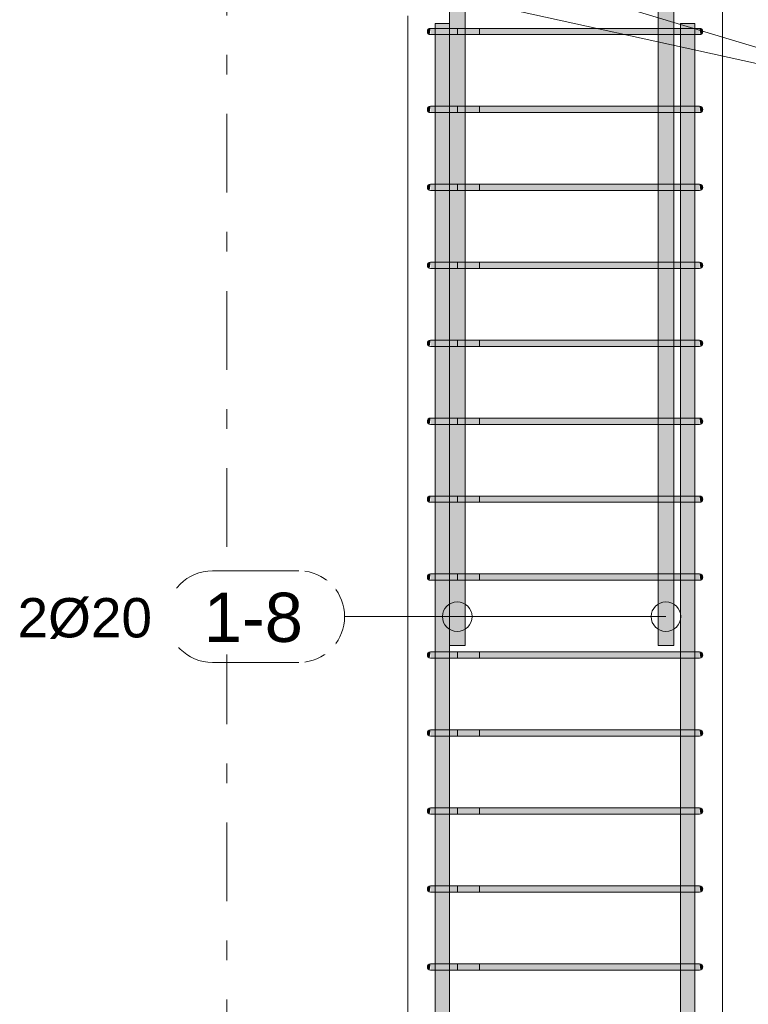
# Model space of a CAD drawing. Header units: millimetres. Extents: x 4307 to 42792, y 1610 to 10025.
# Tile 254 of 256: x 40584 to 41510, y 4364 to 5615. Entities that reach past the tile are written whole.
import ezdxf

# ---------------------------------------------------------------- set-up
doc = ezdxf.new("R2010")
doc.units = ezdxf.units.MM
doc.linetypes.add('Čára osnovy', pattern=[225, 100, -50, 25, -50])
for name, color, linetype, lineweight in [('S-COLS', 52, 'Continuous', 9), ('S-GRID', 1, 'Continuous', 5), ('S-RBAR', 171, 'Continuous', 5), ('S-RBAR-IDEN', 171, 'Continuous', 5)]:
    doc.layers.add(name, color=color, linetype=linetype, lineweight=lineweight)
doc.styles.add('Arial', font='arial.ttf', dxfattribs={"height": 50})
doc.styles.add('Arial_1', font='arial.ttf', dxfattribs={"height": 62.5})

# ---------------------------------------------------------------- blocks, each defined once
blk = doc.blocks.new('Popisek výztuže - _Typ_ množství_LEVÝ-573731-V3')
at = {"layer": 'S-RBAR-IDEN'}
for p, q in [((5555.8, 9108.9), (5446.1, 9108.9)), ((5446.1, 8992.5), (5555.8, 8992.5))]:
    blk.add_line(p, q, dxfattribs=at)
for centre, start, end in [((5446.1, 9050.7), 90, 270), ((5555.8, 9050.7), 277.6434, 82.3566)]:
    blk.add_arc(centre, 58.2, start, end, dxfattribs=at)

msp = doc.modelspace()

# ---------------------------------------------------------------- hatches: boundary and pattern name
at = {"layer": 'S-RBAR'}
h = msp.add_hatch(color=7, dxfattribs=at)
h.paths.add_polyline_path([(41130.4, 4820), (41150.4, 4820), (41150.4, 4903), (41130.4, 4903), (41130.4, 4848.9)])
h.paths.add_polyline_path([(41130.4, 4911), (41150.4, 4911), (41150.4, 5002), (41130.4, 5002), (41130.4, 4939.5)])
h.paths.add_polyline_path([(41130.4, 5010), (41150.4, 5010), (41150.4, 5101), (41130.4, 5101), (41130.4, 5030)])
h.paths.add_polyline_path([(41130.4, 5109), (41150.4, 5109), (41150.4, 5200), (41130.4, 5200), (41130.4, 5120.5)])
h.paths.add_polyline_path([(41130.4, 5208), (41150.4, 5208), (41150.4, 5299), (41130.4, 5299), (41130.4, 5211)])
h.paths.add_polyline_path([(41130.4, 5307), (41150.4, 5307), (41150.4, 5398), (41130.4, 5398), (41130.4, 5331.7)])
h.paths.add_polyline_path([(41150.4, 5406), (41150.4, 5497), (41130.4, 5497), (41130.4, 5406)])
h.paths.add_polyline_path([(41150.4, 5505), (41150.4, 5596), (41130.4, 5596), (41130.4, 5505)])
h.paths.add_polyline_path([(41150.4, 5604), (41150.4, 5645), (41130.4, 5645), (41130.4, 5604)])
h.paths.add_polyline_path([(41150.4, 5655), (41150.4, 5680.3), (41130.4, 5680.3), (41130.4, 5655)])
h.paths.add_polyline_path([(41130.4, 5705.3), (41150.4, 5705.3), (41150.4, 5782.8), (41130.4, 5782.8)])
h.paths.add_polyline_path([(41130.4, 5807.8), (41150.4, 5807.8), (41150.4, 5835), (41130.4, 5835), (41130.4, 5814.5)])
h.paths.add_polyline_path([(41130.4, 5845), (41150.4, 5845), (41150.4, 5916), (41130.4, 5916), (41130.4, 5874.9)])
h.paths.add_polyline_path([(41130.4, 5924), (41150.4, 5924), (41150.4, 6016), (41130.4, 6016), (41130.4, 5935.2)])
h.paths.add_polyline_path([(41150.4, 6024), (41150.4, 6116), (41130.4, 6116), (41130.4, 6024)])
h.paths.add_polyline_path([(41130.4, 6124), (41150.4, 6124), (41150.4, 6216), (41130.4, 6216), (41130.4, 6146.5)])
h.paths.add_polyline_path([(41150.4, 6224), (41150.4, 6316), (41130.4, 6316), (41130.4, 6224)])
h.paths.add_polyline_path([(41130.4, 6324), (41150.4, 6324), (41150.4, 6416), (41130.4, 6416), (41130.4, 6327.5)])
h.paths.add_polyline_path([(41130.4, 6424), (41150.4, 6424), (41150.4, 6516), (41130.4, 6516), (41130.4, 6448.2)])
h.paths.add_polyline_path([(41130.4, 6524), (41150.4, 6524), (41150.4, 6616), (41130.4, 6616), (41130.4, 6538.7)])
h.paths.add_polyline_path([(41150.4, 6624), (41150.4, 6670), (41130.4, 6670), (41130.4, 6624)])
h = msp.add_hatch(color=7, dxfattribs=at)
h.paths.add_polyline_path([(41415.6, 4820), (41415.6, 4903), (41395.6, 4903), (41395.6, 4820), (41415.6, 4820)])
h.paths.add_polyline_path([(41415.6, 4911), (41415.6, 5002), (41395.6, 5002), (41395.6, 4911), (41415.6, 4911)])
h.paths.add_polyline_path([(41395.6, 5010), (41415.6, 5010), (41415.6, 5101), (41395.6, 5101), (41395.6, 5090.3)])
h.paths.add_polyline_path([(41415.6, 5109), (41415.6, 5109), (41415.6, 5200), (41395.6, 5200), (41395.6, 5109)])
h.paths.add_polyline_path([(41415.6, 5208), (41415.6, 5208), (41415.6, 5299), (41395.6, 5299), (41395.6, 5208)])
h.paths.add_polyline_path([(41395.6, 5307), (41415.6, 5307), (41415.6, 5398), (41395.6, 5398), (41395.6, 5331.7)])
h.paths.add_polyline_path([(41395.6, 5406), (41415.6, 5406), (41415.6, 5497), (41395.6, 5497)])
h.paths.add_polyline_path([(41415.6, 5505), (41415.6, 5505), (41415.6, 5596), (41395.6, 5596), (41395.6, 5505)])
h.paths.add_polyline_path([(41395.6, 5604), (41415.6, 5604), (41415.6, 5645), (41395.6, 5645)])
h.paths.add_polyline_path([(41395.6, 5655), (41415.6, 5655), (41415.6, 5680.3), (41395.6, 5680.3)])
h.paths.add_polyline_path([(41415.6, 5705.3), (41415.6, 5705.3), (41415.6, 5782.8), (41395.6, 5782.8), (41395.6, 5705.3)])
h.paths.add_polyline_path([(41415.6, 5807.8), (41415.6, 5807.8), (41415.6, 5835), (41395.6, 5835), (41395.6, 5807.8)])
h.paths.add_polyline_path([(41395.6, 5845), (41415.6, 5845), (41415.6, 5916), (41395.6, 5916)])
h.paths.add_polyline_path([(41395.6, 5924), (41415.6, 5924), (41415.6, 6016), (41395.6, 6016)])
h.paths.add_polyline_path([(41395.6, 6024), (41415.6, 6024), (41415.6, 6116), (41395.6, 6116), (41395.6, 6055.9)])
h.paths.add_polyline_path([(41395.6, 6124), (41415.6, 6124), (41415.6, 6216), (41395.6, 6216)])
h.paths.add_polyline_path([(41415.6, 6224), (41415.6, 6316), (41395.6, 6316), (41395.6, 6224), (41415.6, 6224)])
h.paths.add_polyline_path([(41415.6, 6324), (41415.6, 6324), (41415.6, 6416), (41395.6, 6416), (41395.6, 6324)])
h.paths.add_polyline_path([(41415.6, 6424), (41415.6, 6424), (41415.6, 6516), (41395.6, 6516), (41395.6, 6424)])
h.paths.add_polyline_path([(41395.6, 6524), (41415.6, 6524), (41415.6, 6616), (41395.6, 6616), (41395.6, 6538.7)])
h.paths.add_polyline_path([(41415.6, 6624), (41415.6, 6670), (41395.6, 6670), (41395.6, 6624), (41415.6, 6624)])
for points in [[(41105.3, 5596.1), (41106.4, 5604), (41104.4, 5603.5), (41102.9, 5602), (41102.4, 5600), (41102.9, 5598), (41104.4, 5596.5)], [(41118.7, 5596), (41126.4, 5596), (41126.4, 5604), (41106.4, 5604), (41106.4, 5596), (41115.5, 5596)], [(41126.4, 5596), (41428.4, 5596), (41428.4, 5604), (41126.4, 5604), (41126.4, 5603.3)], [(41447.6, 5596), (41448.4, 5596.1), (41448.4, 5604), (41428.4, 5604), (41428.4, 5596), (41446.9, 5596)], [(41449.4, 5596.1), (41450.4, 5596.5), (41451.8, 5598), (41452.4, 5600), (41451.8, 5602), (41450.4, 5603.5), (41448.4, 5604), (41449, 5599)], [(41105.3, 5497.1), (41106.4, 5505), (41104.4, 5504.5), (41102.9, 5503), (41102.4, 5501), (41102.9, 5499), (41104.4, 5497.5)], [(41107.9, 5497), (41126.4, 5497), (41126.4, 5505), (41106.4, 5505), (41106.4, 5497), (41107.1, 5497)], [(41415.6, 5497), (41428.4, 5497), (41428.4, 5505), (41126.4, 5505), (41126.4, 5497), (41240.9, 5497)], [(41446.9, 5497), (41448.4, 5497.1), (41448.4, 5505), (41428.4, 5505), (41428.4, 5497), (41444.7, 5497)], [(41449.4, 5497.1), (41450.4, 5497.5), (41451.8, 5499), (41452.4, 5501), (41451.8, 5503), (41450.4, 5504.5), (41448.4, 5505), (41449, 5500)], [(41105.3, 5398.1), (41106.4, 5406), (41104.4, 5405.5), (41102.9, 5404), (41102.4, 5402), (41102.9, 5400), (41104.4, 5398.5)], [(41107.9, 5398), (41126.4, 5398), (41126.4, 5406), (41106.4, 5406), (41106.4, 5398), (41107.1, 5398)], [(41415.6, 5398), (41428.4, 5398), (41428.4, 5406), (41126.4, 5406), (41126.4, 5398), (41240.9, 5398)], [(41446.9, 5398), (41448.4, 5398.1), (41448.4, 5406), (41428.4, 5406), (41428.4, 5398), (41444.7, 5398)], [(41449.4, 5398.1), (41450.4, 5398.5), (41451.8, 5400), (41452.4, 5402), (41451.8, 5404), (41450.4, 5405.5), (41448.4, 5406), (41449, 5401)], [(41105.3, 5299.1), (41106.4, 5307), (41104.4, 5306.4), (41102.9, 5305), (41102.4, 5303), (41102.9, 5301), (41104.4, 5299.5)], [(41112.2, 5299), (41126.4, 5299), (41126.4, 5307), (41106.4, 5307), (41106.4, 5299), (41110.1, 5299)], [(41126.4, 5299), (41428.4, 5299), (41428.4, 5307), (41126.4, 5307), (41126.4, 5301.6)], [(41428.4, 5299), (41448.4, 5299.1), (41448.4, 5307), (41428.4, 5307), (41428.4, 5301.6)], [(41449.4, 5299.1), (41450.4, 5299.5), (41452.1, 5301.6), (41452.4, 5303), (41451.8, 5305), (41450.4, 5306.4), (41448.4, 5307), (41449.1, 5301.6)], [(41105.3, 5200.1), (41106.4, 5208), (41104.4, 5207.4), (41102.9, 5206), (41102.4, 5204), (41102.9, 5202), (41104.4, 5200.5)], [(41107.9, 5200), (41126.4, 5200), (41126.4, 5208), (41106.4, 5208), (41106.4, 5200), (41107.1, 5200)], [(41415.6, 5200), (41428.4, 5200), (41428.4, 5208), (41126.4, 5208), (41126.4, 5200), (41240.9, 5200)], [(41446.9, 5200), (41448.4, 5200.1), (41448.4, 5208), (41428.4, 5208), (41428.4, 5200), (41444.7, 5200)], [(41449.4, 5200.1), (41450.4, 5200.5), (41451.8, 5202), (41452.4, 5204), (41451.8, 5206), (41450.4, 5207.4), (41448.4, 5208), (41449, 5202.9)], [(41105.3, 5101.1), (41106.4, 5109), (41104.4, 5108.4), (41102.9, 5107), (41102.4, 5105), (41102.9, 5103), (41104.4, 5101.5)], [(41107.9, 5101), (41126.4, 5101), (41126.4, 5109), (41106.4, 5109), (41106.4, 5101), (41107.1, 5101)], [(41415.6, 5101), (41428.4, 5101), (41428.4, 5109), (41126.4, 5109), (41126.4, 5101), (41240.9, 5101)], [(41446.9, 5101), (41448.4, 5101.1), (41448.4, 5109), (41428.4, 5109), (41428.4, 5101), (41444.7, 5101)], [(41449.4, 5101.1), (41450.4, 5101.5), (41451.8, 5103), (41452.4, 5105), (41451.8, 5107), (41450.4, 5108.4), (41448.4, 5109), (41449, 5103.9)], [(41105.3, 5002.1), (41106.4, 5010), (41104.4, 5009.4), (41102.9, 5008), (41102.4, 5006), (41102.9, 5004), (41104.4, 5002.5)], [(41107.9, 5002), (41126.4, 5002), (41126.4, 5010), (41106.4, 5010), (41106.4, 5002), (41107.1, 5002)], [(41415.6, 5002), (41428.4, 5002), (41428.4, 5010), (41126.4, 5010), (41126.4, 5002), (41240.9, 5002)], [(41446.9, 5002), (41448.4, 5002.1), (41448.4, 5010), (41428.4, 5010), (41428.4, 5002), (41444.7, 5002)], [(41449.4, 5002.1), (41450.4, 5002.5), (41451.8, 5004), (41452.4, 5006), (41451.8, 5008), (41450.4, 5009.4), (41448.4, 5010), (41449, 5004.9)], [(41105.3, 4903.1), (41106.4, 4911), (41104.4, 4910.4), (41102.9, 4909), (41102.4, 4907), (41102.9, 4905), (41104.4, 4903.5)], [(41110.1, 4903), (41126.4, 4903), (41126.4, 4911), (41106.4, 4911), (41106.4, 4903), (41109.9, 4903)], [(41126.4, 4903), (41428.4, 4903), (41428.4, 4911), (41126.4, 4911), (41126.4, 4909.3)], [(41447.6, 4903), (41448.4, 4903.1), (41448.4, 4911), (41428.4, 4911), (41428.4, 4903), (41446.9, 4903)], [(41449.4, 4903.1), (41450.4, 4903.5), (41451.8, 4905), (41452.4, 4907), (41451.8, 4909), (41450.4, 4910.4), (41448.4, 4911), (41449, 4905.9)], [(41105.3, 4804.1), (41106.4, 4812), (41104.4, 4811.4), (41102.9, 4810), (41102.4, 4808), (41102.9, 4806), (41104.4, 4804.5)], [(41107.9, 4804), (41126.4, 4804), (41126.4, 4812), (41106.4, 4812), (41106.4, 4804), (41107.1, 4804)], [(41415.6, 4804), (41428.4, 4804), (41428.4, 4812), (41126.4, 4812), (41126.4, 4804), (41240.9, 4804)], [(41446.9, 4804), (41448.4, 4804.1), (41448.4, 4812), (41428.4, 4812), (41428.4, 4804), (41444.7, 4804)], [(41449.4, 4804.1), (41450.4, 4804.5), (41451.8, 4806), (41452.4, 4808), (41451.8, 4810), (41450.4, 4811.4), (41448.4, 4812), (41449, 4806.9)], [(41105.3, 4705.1), (41106.4, 4712.9), (41104.4, 4712.4), (41102.9, 4710.9), (41102.4, 4708.9), (41102.9, 4706.9), (41104.4, 4705.5)], [(41107.9, 4704.9), (41126.4, 4704.9), (41126.4, 4712.9), (41106.4, 4712.9), (41106.4, 4704.9), (41107.1, 4704.9)], [(41415.6, 4704.9), (41428.4, 4704.9), (41428.4, 4712.9), (41126.4, 4712.9), (41126.4, 4704.9), (41240.9, 4704.9)], [(41446.9, 4704.9), (41448.4, 4705.1), (41448.4, 4712.9), (41428.4, 4712.9), (41428.4, 4704.9), (41444.7, 4704.9)], [(41449.4, 4705.1), (41450.4, 4705.5), (41451.8, 4706.9), (41452.4, 4708.9), (41451.8, 4710.9), (41450.4, 4712.4), (41448.4, 4712.9), (41449, 4707.9)], [(41105.3, 4606.1), (41106.4, 4613.9), (41104.4, 4613.4), (41102.9, 4611.9), (41102.4, 4609.9), (41102.9, 4607.9), (41104.4, 4606.5)], [(41107.9, 4605.9), (41126.4, 4605.9), (41126.4, 4613.9), (41106.4, 4613.9), (41106.4, 4605.9), (41107.1, 4605.9)], [(41126.4, 4605.9), (41428.4, 4605.9), (41428.4, 4613.9), (41126.4, 4613.9), (41126.4, 4607.5)], [(41428.4, 4605.9), (41448.4, 4606.1), (41448.4, 4613.9), (41428.4, 4613.9), (41428.4, 4607.5)], [(41449.4, 4606.1), (41450.4, 4606.5), (41451.8, 4607.9), (41452.4, 4609.9), (41451.8, 4611.9), (41450.4, 4613.4), (41448.4, 4613.9), (41449.2, 4607.5)], [(41105.3, 4507.1), (41106.4, 4514.9), (41104.4, 4514.4), (41102.9, 4512.9), (41102.4, 4510.9), (41102.9, 4508.9), (41104.4, 4507.5)], [(41107.9, 4506.9), (41126.4, 4506.9), (41126.4, 4514.9), (41106.4, 4514.9), (41106.4, 4506.9), (41107.1, 4506.9)], [(41415.6, 4506.9), (41428.4, 4506.9), (41428.4, 4514.9), (41126.4, 4514.9), (41126.4, 4506.9), (41240.9, 4506.9)], [(41446.9, 4506.9), (41448.4, 4507.1), (41448.4, 4514.9), (41428.4, 4514.9), (41428.4, 4506.9), (41444.7, 4506.9)], [(41449.4, 4507.1), (41450.4, 4507.5), (41451.8, 4508.9), (41452.4, 4510.9), (41451.8, 4512.9), (41450.4, 4514.4), (41448.4, 4514.9), (41449, 4509.9)], [(41105.3, 4408.1), (41106.4, 4415.9), (41104.4, 4415.4), (41102.9, 4413.9), (41102.4, 4411.9), (41102.9, 4409.9), (41104.4, 4408.5)], [(41107.9, 4407.9), (41126.4, 4407.9), (41126.4, 4415.9), (41106.4, 4415.9), (41106.4, 4407.9), (41107.1, 4407.9)], [(41415.6, 4407.9), (41428.4, 4407.9), (41428.4, 4415.9), (41126.4, 4415.9), (41126.4, 4407.9), (41240.9, 4407.9)], [(41446.9, 4407.9), (41448.4, 4408.1), (41448.4, 4415.9), (41428.4, 4415.9), (41428.4, 4407.9), (41444.7, 4407.9)], [(41449.4, 4408.1), (41450.4, 4408.5), (41451.8, 4409.9), (41452.4, 4411.9), (41451.8, 4413.9), (41450.4, 4415.4), (41448.4, 4415.9), (41449, 4410.9)]]:
    msp.add_hatch(color=7, dxfattribs=at).paths.add_polyline_path(points)
h = msp.add_hatch(color=7, dxfattribs=at)
h.paths.add_polyline_path([(41112.4, 2610), (41130.4, 2610), (41130.4, 2625.8), (41112.4, 2625.8), (41112.4, 2616)])
h.paths.add_polyline_path([(41112.4, 2633.8), (41130.4, 2633.8), (41130.4, 2724.8), (41112.4, 2724.8), (41112.4, 2646.2)])
h.paths.add_polyline_path([(41112.4, 2732.8), (41130.4, 2732.8), (41130.4, 2823.8), (41112.4, 2823.8), (41112.4, 2736.7)])
h.paths.add_polyline_path([(41130.4, 2831.8), (41130.4, 2922.8), (41112.4, 2922.8), (41112.4, 2831.8), (41126.4, 2831.8)])
h.paths.add_polyline_path([(41112.4, 2930.8), (41130.4, 2930.8), (41130.4, 3021.8), (41112.4, 3021.8), (41112.4, 2947.9)])
h.paths.add_polyline_path([(41112.4, 3029.8), (41130.4, 3029.8), (41130.4, 3120.8), (41112.4, 3120.8), (41112.4, 3038.5)])
h.paths.add_polyline_path([(41112.4, 3128.8), (41130.4, 3129), (41130.4, 3219.9), (41112.4, 3219.9), (41112.4, 3129)])
h.paths.add_polyline_path([(41112.4, 3227.9), (41130.4, 3227.9), (41130.4, 3318.9), (41112.4, 3318.9), (41112.4, 3249.7)])
h.paths.add_polyline_path([(41112.4, 3326.9), (41130.4, 3326.9), (41130.4, 3417.9), (41112.4, 3417.9), (41112.4, 3340.2)])
h.paths.add_polyline_path([(41112.4, 3425.9), (41130.4, 3425.9), (41130.4, 3516.9), (41112.4, 3516.9), (41112.4, 3430.7)])
h.paths.add_polyline_path([(41126.4, 3524.9), (41130.4, 3524.9), (41130.4, 3615.9), (41112.4, 3615.9), (41112.4, 3524.9), (41122.6, 3524.9)])
h.paths.add_polyline_path([(41112.4, 3623.9), (41130.4, 3623.9), (41130.4, 3714.9), (41112.4, 3714.9), (41112.4, 3642)])
h.paths.add_polyline_path([(41112.4, 3722.9), (41130.4, 3722.9), (41130.4, 3813.9), (41112.4, 3813.9), (41112.4, 3732.5)])
h.paths.add_polyline_path([(41118.7, 3821.9), (41130.4, 3821.9), (41130.4, 3912.9), (41112.4, 3912.9), (41112.4, 3821.9), (41115.5, 3821.9)])
h.paths.add_polyline_path([(41130.4, 3920.9), (41130.4, 4011.9), (41112.4, 4011.9), (41112.4, 3920.9), (41126.4, 3920.9)])
h.paths.add_polyline_path([(41112.4, 4019.9), (41130.4, 4019.9), (41130.4, 4110.9), (41112.4, 4110.9), (41112.4, 4034.2)])
h.paths.add_polyline_path([(41112.4, 4118.9), (41130.4, 4118.9), (41130.4, 4209.9), (41112.4, 4209.9), (41112.4, 4124.8)])
h.paths.add_polyline_path([(41126.4, 4217.9), (41130.4, 4217.9), (41130.4, 4308.9), (41112.4, 4308.9), (41112.4, 4217.9), (41122.6, 4217.9)])
h.paths.add_polyline_path([(41112.4, 4316.9), (41130.4, 4316.9), (41130.4, 4407.9), (41112.4, 4407.9), (41112.4, 4336)])
h.paths.add_polyline_path([(41112.4, 4415.9), (41130.4, 4415.9), (41130.4, 4506.9), (41112.4, 4506.9), (41112.4, 4426.5)])
h.paths.add_polyline_path([(41118.7, 4514.9), (41130.4, 4514.9), (41130.4, 4605.9), (41112.4, 4605.9), (41112.4, 4514.9), (41115.5, 4514.9)])
h.paths.add_polyline_path([(41130.4, 4613.9), (41130.4, 4704.9), (41112.4, 4704.9), (41112.4, 4613.9), (41126.4, 4613.9)])
h.paths.add_polyline_path([(41112.4, 4712.9), (41130.4, 4712.9), (41130.4, 4804), (41112.4, 4804), (41112.4, 4728.2)])
h.paths.add_polyline_path([(41118.7, 4812), (41130.4, 4812), (41130.4, 4903), (41112.4, 4903), (41112.4, 4812), (41115.5, 4812)])
h.paths.add_polyline_path([(41130.4, 4911), (41130.4, 5002), (41112.4, 5002), (41112.4, 4911), (41126.4, 4911)])
h.paths.add_polyline_path([(41112.4, 5010), (41130.4, 5010), (41130.4, 5101), (41112.4, 5101), (41112.4, 5030)])
h.paths.add_polyline_path([(41112.4, 5109), (41130.4, 5109), (41130.4, 5200), (41112.4, 5200), (41112.4, 5120.5)])
h.paths.add_polyline_path([(41118.7, 5208), (41130.4, 5208), (41130.4, 5299), (41112.4, 5299), (41112.4, 5208), (41115.5, 5208)])
h.paths.add_polyline_path([(41130.4, 5307), (41130.4, 5398), (41112.4, 5398), (41112.4, 5307), (41126.4, 5307)])
h.paths.add_polyline_path([(41112.4, 5406), (41130.4, 5406), (41130.4, 5497), (41112.4, 5497), (41112.4, 5422.3)])
h.paths.add_polyline_path([(41112.4, 5505), (41130.4, 5505), (41130.4, 5596), (41112.4, 5596), (41112.4, 5512.8)])
h.paths.add_polyline_path([(41130.4, 5604), (41130.4, 5610), (41112.4, 5610), (41112.4, 5604), (41126.4, 5604)])
h = msp.add_hatch(color=7, dxfattribs=at)
h.paths.add_polyline_path([(41424.3, 2610), (41442.3, 2610), (41442.3, 2625.8), (41424.3, 2625.8), (41424.3, 2616)])
h.paths.add_polyline_path([(41439.3, 2633.8), (41442.3, 2633.8), (41442.3, 2724.8), (41424.3, 2724.8), (41424.3, 2633.8), (41436, 2633.8)])
h.paths.add_polyline_path([(41439.3, 2732.8), (41442.3, 2732.8), (41442.3, 2823.8), (41424.3, 2823.8), (41424.3, 2732.8), (41436, 2732.8)])
h.paths.add_polyline_path([(41439.3, 2831.8), (41442.3, 2831.8), (41442.3, 2922.8), (41424.3, 2922.8), (41424.3, 2831.8), (41436, 2831.8)])
h.paths.add_polyline_path([(41439.3, 2930.8), (41442.3, 2930.8), (41442.3, 3021.8), (41424.3, 3021.8), (41424.3, 2930.8), (41436, 2930.8)])
h.paths.add_polyline_path([(41439.3, 3029.8), (41442.3, 3029.8), (41442.3, 3120.8), (41424.3, 3120.8), (41424.3, 3029.8), (41436, 3029.8)])
h.paths.add_polyline_path([(41439.3, 3128.8), (41442.3, 3128.8), (41442.3, 3219.9), (41424.3, 3219.9), (41424.3, 3128.8), (41436, 3128.8)])
h.paths.add_polyline_path([(41439.3, 3227.9), (41442.3, 3227.9), (41442.3, 3318.9), (41424.3, 3318.9), (41424.3, 3227.9), (41436, 3227.9)])
h.paths.add_polyline_path([(41439.3, 3326.9), (41442.3, 3326.9), (41442.3, 3417.9), (41424.3, 3417.9), (41424.3, 3326.9), (41436, 3326.9)])
h.paths.add_polyline_path([(41439.3, 3425.9), (41442.3, 3425.9), (41442.3, 3516.9), (41424.3, 3516.9), (41424.3, 3425.9), (41436, 3425.9)])
h.paths.add_polyline_path([(41424.3, 3524.9), (41442.3, 3524.9), (41442.3, 3615.9), (41424.3, 3615.9), (41424.3, 3581.6)])
h.paths.add_polyline_path([(41439.3, 3623.9), (41442.3, 3623.9), (41442.3, 3714.9), (41424.3, 3714.9), (41424.3, 3623.9), (41436, 3623.9)])
h.paths.add_polyline_path([(41439.3, 3722.9), (41442.3, 3722.9), (41442.3, 3813.9), (41424.3, 3813.9), (41424.3, 3722.9), (41436, 3722.9)])
h.paths.add_polyline_path([(41439.3, 3821.9), (41442.3, 3821.9), (41442.3, 3912.9), (41424.3, 3912.9), (41424.3, 3821.9), (41436, 3821.9)])
h.paths.add_polyline_path([(41424.3, 3920.9), (41442.3, 3920.9), (41442.3, 4011.9), (41424.3, 4011.9), (41424.3, 3943.7)])
h.paths.add_polyline_path([(41439.3, 4019.9), (41442.3, 4019.9), (41442.3, 4110.9), (41424.3, 4110.9), (41424.3, 4019.9), (41436, 4019.9)])
h.paths.add_polyline_path([(41436, 4118.9), (41442.3, 4118.9), (41442.3, 4209.9), (41424.3, 4209.9), (41424.3, 4118.9), (41432.2, 4118.9)])
h.paths.add_polyline_path([(41424.3, 4217.9), (41442.3, 4217.9), (41442.3, 4308.9), (41424.3, 4308.9), (41424.3, 4245.4)])
h.paths.add_polyline_path([(41439.3, 4316.9), (41442.3, 4316.9), (41442.3, 4407.9), (41424.3, 4407.9), (41424.3, 4316.9), (41436, 4316.9)])
h.paths.add_polyline_path([(41439.3, 4415.9), (41442.3, 4415.9), (41442.3, 4506.9), (41424.3, 4506.9), (41424.3, 4415.9), (41436, 4415.9)])
h.paths.add_polyline_path([(41439.3, 4514.9), (41442.3, 4514.9), (41442.3, 4605.9), (41424.3, 4605.9), (41424.3, 4514.9), (41436, 4514.9)])
h.paths.add_polyline_path([(41424.3, 4613.9), (41442.3, 4613.9), (41442.3, 4704.9), (41424.3, 4704.9), (41424.3, 4637.7)])
h.paths.add_polyline_path([(41439.3, 4712.9), (41442.3, 4712.9), (41442.3, 4804), (41424.3, 4804), (41424.3, 4712.9), (41436, 4712.9)])
h.paths.add_polyline_path([(41439.3, 4812), (41442.3, 4812), (41442.3, 4903), (41424.3, 4903), (41424.3, 4812), (41436, 4812)])
h.paths.add_polyline_path([(41428.4, 4911), (41442.3, 4911), (41442.3, 5002), (41424.3, 5002), (41424.3, 4911)])
h.paths.add_polyline_path([(41439.3, 5010), (41442.3, 5010), (41442.3, 5101), (41424.3, 5101), (41424.3, 5010), (41436, 5010)])
h.paths.add_polyline_path([(41439.3, 5109), (41442.3, 5109), (41442.3, 5200), (41424.3, 5200), (41424.3, 5109), (41436, 5109)])
h.paths.add_polyline_path([(41439.3, 5208), (41442.3, 5208), (41442.3, 5299), (41424.3, 5299), (41424.3, 5208), (41436, 5208)])
h.paths.add_polyline_path([(41428.4, 5307), (41442.3, 5307), (41442.3, 5398), (41424.3, 5398), (41424.3, 5307)])
h.paths.add_polyline_path([(41442.3, 5406), (41442.3, 5497), (41424.3, 5497), (41424.3, 5406), (41439.3, 5406)])
h.paths.add_polyline_path([(41436, 5505), (41442.3, 5505), (41442.3, 5596), (41424.3, 5596), (41424.3, 5505), (41432.2, 5505)])
h.paths.add_polyline_path([(41442.3, 5604), (41442.3, 5610), (41424.3, 5610), (41424.3, 5604), (41439.3, 5604)])

# ---------------------------------------------------------------- linework, layer by layer
at = {"layer": 'S-COLS'}
for p, q in [((41477.4, 5870), (41477.4, 2605)), ((41077.4, 5620), (41077.4, 2605)), ((41077.4, 5620), (41077.4, 2605)), ((41477.4, 2605), (41477.4, 5620))]:
    msp.add_line(p, q, dxfattribs=at)
at = {"layer": 'S-GRID', "linetype": 'Čára osnovy', "lineweight": 9}
msp.add_line((40847.4, 1795.4), (40847.4, 9632.5), dxfattribs=at)
at = {"layer": 'S-RBAR'}
for p, q in [((41130.4, 4820), (41130.4, 6670)), ((41130.4, 4820), (41130.4, 6670)), ((41150.4, 4820), (41150.4, 6670)), ((41150.4, 4820), (41150.4, 6670)), ((41395.6, 4820), (41395.6, 6670)), ((41395.6, 4820), (41395.6, 6670)), ((41415.6, 4820), (41415.6, 6670)), ((41415.6, 4820), (41415.6, 6670)), ((41140.5, 5604), (41106.4, 5604)), ((41126.4, 5604), (41106.4, 5604)), ((41126.4, 5604), (41106.4, 5604)), ((41112.2, 5604), (41106.4, 5604)), ((41112.2, 5604), (41140.5, 5604)), ((41130.4, 5610), (41112.4, 5610)), ((41112.4, 2610), (41112.4, 5610)), ((41130.4, 5610), (41112.4, 5610)), ((41112.4, 2610), (41112.4, 5610)), ((41126.4, 5604), (41428.4, 5604)), ((41428.4, 5604), (41126.4, 5604)), ((41130.4, 2610), (41130.4, 5610)), ((41130.4, 2610), (41130.4, 5610)), ((41168.8, 5604), (41140.5, 5604)), ((41140.5, 5596), (41140.5, 5604)), ((41168.8, 5604), (41168.8, 5596)), ((41442.3, 5610), (41424.3, 5610)), ((41424.3, 2610), (41424.3, 5610)), ((41442.3, 5610), (41424.3, 5610)), ((41424.3, 2610), (41424.3, 5610)), ((41448.4, 5604), (41428.4, 5604)), ((41448.4, 5604), (41428.4, 5604)), ((41442.3, 2610), (41442.3, 5610)), ((41442.3, 2610), (41442.3, 5610)), ((41140.5, 5596), (41106.4, 5596)), ((41126.4, 5596), (41106.4, 5596)), ((41112.2, 5596), (41107.1, 5596)), ((41112.2, 5596), (41107.1, 5596)), ((41126.4, 5596), (41112.2, 5596)), ((41112.2, 5596), (41140.5, 5596)), ((41126.4, 5596), (41428.4, 5596)), ((41428.4, 5596), (41126.4, 5596)), ((41168.8, 5596), (41140.5, 5596)), ((41448.4, 5596), (41428.4, 5596)), ((41448.4, 5596), (41428.4, 5596)), ((41140.5, 5505), (41106.4, 5505)), ((41126.4, 5505), (41106.4, 5505)), ((41126.4, 5505), (41106.4, 5505)), ((41112.2, 5505), (41106.4, 5505)), ((41112.2, 5505), (41140.5, 5505)), ((41126.4, 5505), (41428.4, 5505)), ((41428.4, 5505), (41126.4, 5505)), ((41168.8, 5505), (41140.5, 5505)), ((41140.5, 5497), (41140.5, 5505)), ((41168.8, 5505), (41168.8, 5497)), ((41448.4, 5505), (41428.4, 5505)), ((41448.4, 5505), (41428.4, 5505)), ((41140.5, 5497), (41106.4, 5497)), ((41126.4, 5497), (41106.4, 5497)), ((41112.2, 5497), (41107.1, 5497)), ((41112.2, 5497), (41107.1, 5497)), ((41126.4, 5497), (41112.2, 5497)), ((41112.2, 5497), (41140.5, 5497)), ((41126.4, 5497), (41428.4, 5497)), ((41428.4, 5497), (41126.4, 5497)), ((41168.8, 5497), (41140.5, 5497)), ((41448.4, 5497), (41428.4, 5497)), ((41448.4, 5497), (41428.4, 5497)), ((41140.5, 5406), (41106.4, 5406)), ((41126.4, 5406), (41106.4, 5406)), ((41126.4, 5406), (41106.4, 5406)), ((41112.2, 5406), (41106.4, 5406)), ((41112.2, 5406), (41140.5, 5406)), ((41126.4, 5406), (41428.4, 5406)), ((41428.4, 5406), (41126.4, 5406)), ((41168.8, 5406), (41140.5, 5406)), ((41140.5, 5398), (41140.5, 5406)), ((41168.8, 5406), (41168.8, 5398)), ((41448.4, 5406), (41428.4, 5406)), ((41448.4, 5406), (41428.4, 5406)), ((41140.5, 5398), (41106.4, 5398)), ((41126.4, 5398), (41106.4, 5398)), ((41112.2, 5398), (41107.1, 5398)), ((41112.2, 5398), (41107.1, 5398)), ((41126.4, 5398), (41112.2, 5398)), ((41112.2, 5398), (41140.5, 5398)), ((41126.4, 5398), (41428.4, 5398)), ((41428.4, 5398), (41126.4, 5398)), ((41168.8, 5398), (41140.5, 5398)), ((41448.4, 5398), (41428.4, 5398)), ((41448.4, 5398), (41428.4, 5398)), ((41140.5, 5307), (41106.4, 5307)), ((41126.4, 5307), (41106.4, 5307)), ((41126.4, 5307), (41106.4, 5307)), ((41112.2, 5307), (41106.4, 5307)), ((41112.2, 5307), (41140.5, 5307)), ((41126.4, 5307), (41428.4, 5307)), ((41428.4, 5307), (41126.4, 5307)), ((41168.8, 5307), (41140.5, 5307)), ((41140.5, 5299), (41140.5, 5307)), ((41168.8, 5307), (41168.8, 5299)), ((41448.4, 5307), (41428.4, 5307)), ((41448.4, 5307), (41428.4, 5307)), ((41140.5, 5299), (41106.4, 5299)), ((41126.4, 5299), (41106.4, 5299)), ((41112.2, 5299), (41107.1, 5299)), ((41112.2, 5299), (41107.1, 5299)), ((41126.4, 5299), (41112.2, 5299)), ((41112.2, 5299), (41140.5, 5299)), ((41126.4, 5299), (41428.4, 5299)), ((41428.4, 5299), (41126.4, 5299)), ((41168.8, 5299), (41140.5, 5299)), ((41448.4, 5299), (41428.4, 5299)), ((41448.4, 5299), (41428.4, 5299)), ((41140.5, 5208), (41106.4, 5208)), ((41126.4, 5208), (41106.4, 5208)), ((41126.4, 5208), (41106.4, 5208)), ((41112.2, 5208), (41106.4, 5208)), ((41112.2, 5208), (41140.5, 5208)), ((41126.4, 5208), (41428.4, 5208)), ((41428.4, 5208), (41126.4, 5208)), ((41168.8, 5208), (41140.5, 5208)), ((41140.5, 5200), (41140.5, 5208)), ((41168.8, 5208), (41168.8, 5200)), ((41448.4, 5208), (41428.4, 5208)), ((41448.4, 5208), (41428.4, 5208)), ((41140.5, 5200), (41106.4, 5200)), ((41126.4, 5200), (41106.4, 5200)), ((41112.2, 5200), (41107.1, 5200)), ((41112.2, 5200), (41107.1, 5200)), ((41126.4, 5200), (41112.2, 5200)), ((41112.2, 5200), (41140.5, 5200)), ((41126.4, 5200), (41428.4, 5200)), ((41428.4, 5200), (41126.4, 5200)), ((41168.8, 5200), (41140.5, 5200)), ((41448.4, 5200), (41428.4, 5200)), ((41448.4, 5200), (41428.4, 5200)), ((41140.5, 5109), (41106.4, 5109)), ((41126.4, 5109), (41106.4, 5109)), ((41126.4, 5109), (41106.4, 5109)), ((41112.2, 5109), (41106.4, 5109)), ((41112.2, 5109), (41140.5, 5109)), ((41126.4, 5109), (41428.4, 5109)), ((41428.4, 5109), (41126.4, 5109)), ((41168.8, 5109), (41140.5, 5109)), ((41140.5, 5101), (41140.5, 5109)), ((41168.8, 5109), (41168.8, 5101)), ((41448.4, 5109), (41428.4, 5109)), ((41448.4, 5109), (41428.4, 5109)), ((41140.5, 5101), (41106.4, 5101)), ((41126.4, 5101), (41106.4, 5101)), ((41112.2, 5101), (41107.1, 5101)), ((41112.2, 5101), (41107.1, 5101)), ((41126.4, 5101), (41112.2, 5101)), ((41112.2, 5101), (41140.5, 5101)), ((41126.4, 5101), (41428.4, 5101)), ((41428.4, 5101), (41126.4, 5101)), ((41168.8, 5101), (41140.5, 5101)), ((41448.4, 5101), (41428.4, 5101)), ((41448.4, 5101), (41428.4, 5101)), ((41140.5, 5010), (41106.4, 5010)), ((41126.4, 5010), (41106.4, 5010)), ((41126.4, 5010), (41106.4, 5010)), ((41112.2, 5010), (41106.4, 5010)), ((41112.2, 5010), (41140.5, 5010)), ((41126.4, 5010), (41428.4, 5010)), ((41428.4, 5010), (41126.4, 5010)), ((41168.8, 5010), (41140.5, 5010)), ((41140.5, 5002), (41140.5, 5010)), ((41168.8, 5010), (41168.8, 5002)), ((41448.4, 5010), (41428.4, 5010)), ((41448.4, 5010), (41428.4, 5010)), ((41140.5, 5002), (41106.4, 5002)), ((41126.4, 5002), (41106.4, 5002)), ((41112.2, 5002), (41107.1, 5002)), ((41112.2, 5002), (41107.1, 5002)), ((41126.4, 5002), (41112.2, 5002)), ((41112.2, 5002), (41140.5, 5002)), ((41126.4, 5002), (41428.4, 5002)), ((41428.4, 5002), (41126.4, 5002)), ((41168.8, 5002), (41140.5, 5002)), ((41448.4, 5002), (41428.4, 5002)), ((41448.4, 5002), (41428.4, 5002)), ((41140.5, 4911), (41106.4, 4911)), ((41126.4, 4911), (41106.4, 4911)), ((41126.4, 4911), (41106.4, 4911)), ((41112.2, 4911), (41106.4, 4911)), ((41140.5, 4903), (41106.4, 4903)), ((41126.4, 4903), (41106.4, 4903)), ((41112.2, 4903), (41107.1, 4903)), ((41112.2, 4903), (41107.1, 4903)), ((41112.2, 4911), (41140.5, 4911)), ((41126.4, 4903), (41112.2, 4903)), ((41112.2, 4903), (41140.5, 4903)), ((41126.4, 4911), (41428.4, 4911)), ((41428.4, 4911), (41126.4, 4911)), ((41126.4, 4903), (41428.4, 4903)), ((41428.4, 4903), (41126.4, 4903)), ((41168.8, 4911), (41140.5, 4911)), ((41140.5, 4903), (41140.5, 4911)), ((41168.8, 4903), (41140.5, 4903)), ((41168.8, 4911), (41168.8, 4903)), ((41448.4, 4911), (41428.4, 4911)), ((41448.4, 4911), (41428.4, 4911)), ((41448.4, 4903), (41428.4, 4903)), ((41448.4, 4903), (41428.4, 4903)), ((41150.4, 4820), (41130.4, 4820)), ((41150.4, 4820), (41130.4, 4820)), ((41415.6, 4820), (41395.6, 4820)), ((41415.6, 4820), (41395.6, 4820)), ((41140.5, 4812), (41106.4, 4812)), ((41126.4, 4812), (41106.4, 4812)), ((41126.4, 4812), (41106.4, 4812)), ((41112.2, 4812), (41106.4, 4812)), ((41140.5, 4804), (41106.4, 4804)), ((41126.4, 4804), (41106.4, 4804)), ((41112.2, 4804), (41107.1, 4804)), ((41112.2, 4804), (41107.1, 4804)), ((41112.2, 4812), (41140.5, 4812)), ((41126.4, 4804), (41112.2, 4804)), ((41112.2, 4804), (41140.5, 4804)), ((41126.4, 4812), (41428.4, 4812)), ((41428.4, 4812), (41126.4, 4812)), ((41126.4, 4804), (41428.4, 4804)), ((41428.4, 4804), (41126.4, 4804)), ((41168.8, 4812), (41140.5, 4812)), ((41140.5, 4804), (41140.5, 4812)), ((41168.8, 4804), (41140.5, 4804)), ((41168.8, 4812), (41168.8, 4804)), ((41448.4, 4812), (41428.4, 4812)), ((41448.4, 4812), (41428.4, 4812)), ((41448.4, 4804), (41428.4, 4804)), ((41448.4, 4804), (41428.4, 4804)), ((41140.5, 4712.9), (41106.4, 4712.9)), ((41126.4, 4712.9), (41106.4, 4712.9)), ((41126.4, 4712.9), (41106.4, 4712.9)), ((41112.2, 4712.9), (41106.4, 4712.9)), ((41140.5, 4704.9), (41106.4, 4704.9)), ((41126.4, 4704.9), (41106.4, 4704.9)), ((41112.2, 4704.9), (41107.1, 4704.9)), ((41112.2, 4704.9), (41107.1, 4704.9)), ((41112.2, 4712.9), (41140.5, 4712.9)), ((41126.4, 4704.9), (41112.2, 4704.9)), ((41112.2, 4704.9), (41140.5, 4704.9)), ((41126.4, 4712.9), (41428.4, 4712.9)), ((41428.4, 4712.9), (41126.4, 4712.9)), ((41126.4, 4704.9), (41428.4, 4704.9)), ((41428.4, 4704.9), (41126.4, 4704.9)), ((41168.8, 4712.9), (41140.5, 4712.9)), ((41140.5, 4704.9), (41140.5, 4712.9)), ((41168.8, 4704.9), (41140.5, 4704.9)), ((41168.8, 4712.9), (41168.8, 4704.9)), ((41448.4, 4712.9), (41428.4, 4712.9)), ((41448.4, 4712.9), (41428.4, 4712.9)), ((41448.4, 4704.9), (41428.4, 4704.9)), ((41448.4, 4704.9), (41428.4, 4704.9)), ((41140.5, 4613.9), (41106.4, 4613.9)), ((41126.4, 4613.9), (41106.4, 4613.9)), ((41126.4, 4613.9), (41106.4, 4613.9)), ((41112.2, 4613.9), (41106.4, 4613.9)), ((41140.5, 4605.9), (41106.4, 4605.9)), ((41126.4, 4605.9), (41106.4, 4605.9)), ((41112.2, 4605.9), (41107.1, 4605.9)), ((41112.2, 4605.9), (41107.1, 4605.9)), ((41112.2, 4613.9), (41140.5, 4613.9)), ((41126.4, 4605.9), (41112.2, 4605.9)), ((41112.2, 4605.9), (41140.5, 4605.9)), ((41126.4, 4613.9), (41428.4, 4613.9)), ((41428.4, 4613.9), (41126.4, 4613.9)), ((41126.4, 4605.9), (41428.4, 4605.9)), ((41428.4, 4605.9), (41126.4, 4605.9)), ((41168.8, 4613.9), (41140.5, 4613.9)), ((41140.5, 4605.9), (41140.5, 4613.9)), ((41168.8, 4605.9), (41140.5, 4605.9)), ((41168.8, 4613.9), (41168.8, 4605.9)), ((41448.4, 4613.9), (41428.4, 4613.9)), ((41448.4, 4613.9), (41428.4, 4613.9)), ((41448.4, 4605.9), (41428.4, 4605.9)), ((41448.4, 4605.9), (41428.4, 4605.9)), ((41140.5, 4514.9), (41106.4, 4514.9)), ((41126.4, 4514.9), (41106.4, 4514.9)), ((41126.4, 4514.9), (41106.4, 4514.9)), ((41112.2, 4514.9), (41106.4, 4514.9)), ((41112.2, 4514.9), (41140.5, 4514.9)), ((41126.4, 4514.9), (41428.4, 4514.9)), ((41428.4, 4514.9), (41126.4, 4514.9)), ((41168.8, 4514.9), (41140.5, 4514.9)), ((41140.5, 4506.9), (41140.5, 4514.9)), ((41168.8, 4514.9), (41168.8, 4506.9)), ((41448.4, 4514.9), (41428.4, 4514.9)), ((41448.4, 4514.9), (41428.4, 4514.9)), ((41140.5, 4506.9), (41106.4, 4506.9)), ((41126.4, 4506.9), (41106.4, 4506.9)), ((41112.2, 4506.9), (41107.1, 4506.9)), ((41112.2, 4506.9), (41107.1, 4506.9)), ((41126.4, 4506.9), (41112.2, 4506.9)), ((41112.2, 4506.9), (41140.5, 4506.9)), ((41126.4, 4506.9), (41428.4, 4506.9)), ((41428.4, 4506.9), (41126.4, 4506.9)), ((41168.8, 4506.9), (41140.5, 4506.9)), ((41448.4, 4506.9), (41428.4, 4506.9)), ((41448.4, 4506.9), (41428.4, 4506.9)), ((41140.5, 4415.9), (41106.4, 4415.9)), ((41126.4, 4415.9), (41106.4, 4415.9)), ((41126.4, 4415.9), (41106.4, 4415.9)), ((41112.2, 4415.9), (41106.4, 4415.9)), ((41112.2, 4415.9), (41140.5, 4415.9)), ((41126.4, 4415.9), (41428.4, 4415.9)), ((41428.4, 4415.9), (41126.4, 4415.9)), ((41168.8, 4415.9), (41140.5, 4415.9)), ((41140.5, 4407.9), (41140.5, 4415.9)), ((41168.8, 4415.9), (41168.8, 4407.9)), ((41448.4, 4415.9), (41428.4, 4415.9)), ((41448.4, 4415.9), (41428.4, 4415.9)), ((41140.5, 4407.9), (41106.4, 4407.9)), ((41126.4, 4407.9), (41106.4, 4407.9)), ((41112.2, 4407.9), (41107.1, 4407.9)), ((41112.2, 4407.9), (41107.1, 4407.9)), ((41126.4, 4407.9), (41112.2, 4407.9)), ((41112.2, 4407.9), (41140.5, 4407.9)), ((41126.4, 4407.9), (41428.4, 4407.9)), ((41428.4, 4407.9), (41126.4, 4407.9)), ((41168.8, 4407.9), (41140.5, 4407.9)), ((41448.4, 4407.9), (41428.4, 4407.9)), ((41448.4, 4407.9), (41428.4, 4407.9))]:
    msp.add_line(p, q, dxfattribs=at)
for centre, start, end in [((41106.4, 5600), 90, 270), ((41106.4, 5600), 90, 270), ((41106.4, 5600), 90, 270), ((41448.4, 5600), 270, 90), ((41448.4, 5600), 270, 90), ((41106.4, 5501), 90, 270), ((41106.4, 5501), 90, 270), ((41106.4, 5501), 90, 270), ((41448.4, 5501), 270, 90), ((41448.4, 5501), 270, 90), ((41106.4, 5402), 90, 270), ((41106.4, 5402), 90, 270), ((41106.4, 5402), 90, 270), ((41448.4, 5402), 270, 90), ((41448.4, 5402), 270, 90), ((41106.4, 5303), 90, 270), ((41106.4, 5303), 90, 270), ((41106.4, 5303), 90, 270), ((41448.4, 5303), 270, 90), ((41448.4, 5303), 270, 90), ((41106.4, 5204), 90, 270), ((41106.4, 5204), 90, 270), ((41106.4, 5204), 90, 270), ((41448.4, 5204), 270, 90), ((41448.4, 5204), 270, 90), ((41106.4, 5105), 90, 270), ((41106.4, 5105), 90, 270), ((41106.4, 5105), 90, 270), ((41448.4, 5105), 270, 90), ((41448.4, 5105), 270, 90), ((41106.4, 5006), 90, 270), ((41106.4, 5006), 90, 270), ((41106.4, 5006), 90, 270), ((41448.4, 5006), 270, 90), ((41448.4, 5006), 270, 90), ((41106.4, 4907), 90, 270), ((41106.4, 4907), 90, 270), ((41106.4, 4907), 90, 270), ((41448.4, 4907), 270, 90), ((41448.4, 4907), 270, 90), ((41106.4, 4808), 90, 270), ((41106.4, 4808), 90, 270), ((41106.4, 4808), 90, 270), ((41448.4, 4808), 270, 90), ((41448.4, 4808), 270, 90), ((41106.4, 4708.9), 90, 270), ((41106.4, 4708.9), 90, 270), ((41106.4, 4708.9), 90, 270), ((41448.4, 4708.9), 270, 90), ((41448.4, 4708.9), 270, 90), ((41106.4, 4609.9), 90, 270), ((41106.4, 4609.9), 90, 270), ((41106.4, 4609.9), 90, 270), ((41448.4, 4609.9), 270, 90), ((41448.4, 4609.9), 270, 90), ((41106.4, 4510.9), 90, 270), ((41106.4, 4510.9), 90, 270), ((41106.4, 4510.9), 90, 270), ((41448.4, 4510.9), 270, 90), ((41448.4, 4510.9), 270, 90), ((41106.4, 4411.9), 90, 270), ((41106.4, 4411.9), 90, 270), ((41106.4, 4411.9), 90, 270), ((41448.4, 4411.9), 270, 90), ((41448.4, 4411.9), 270, 90)]:
    msp.add_arc(centre, 4, start, end, dxfattribs=at)
at = {"layer": 'S-RBAR-IDEN'}
for p, q in [((41026.8, 5668.6), (41774.9, 5503)), ((41228.2, 5668.6), (41774.9, 5503)), ((41140.4, 4856.8), (40997.3, 4856.8)), ((41405.6, 4856.8), (40997.3, 4856.8))]:
    msp.add_line(p, q, dxfattribs=at)
for centre in [(41140.4, 4856.8), (41405.6, 4856.8)]:
    msp.add_circle(centre, 18.8, dxfattribs=at)

# ---------------------------------------------------------------- block references
msp.add_blockref('Popisek výztuže - _Typ_ množství_LEVÝ-573731-V3', (35383.2, -4193.9), dxfattribs=at)

# ---------------------------------------------------------------- texts
at = {"layer": 'S-RBAR-IDEN', "insert": (40581.6, 4880.4), "char_height": 50, "width": 210.443, "attachment_point": 1, "style": 'Arial', "bg_fill": 3, "box_fill_scale": 1.25, "bg_fill_color": 256, "bg_fill_true_color": 13158600, "bg_fill_transparency": 0}
msp.add_mtext('2Ø20', dxfattribs=at)

# ---------------------------------------------------------------- next in the draw order: texts
at = {"layer": 'S-RBAR-IDEN', "insert": (40818.1, 4887.2), "char_height": 62.5, "width": 152.321, "attachment_point": 1, "style": 'Arial_1', "bg_fill": 3, "box_fill_scale": 1.25, "bg_fill_color": 256, "bg_fill_true_color": 13158600, "bg_fill_transparency": 0}
msp.add_mtext('1-8', dxfattribs=at)

doc.saveas('drawing.dxf')
